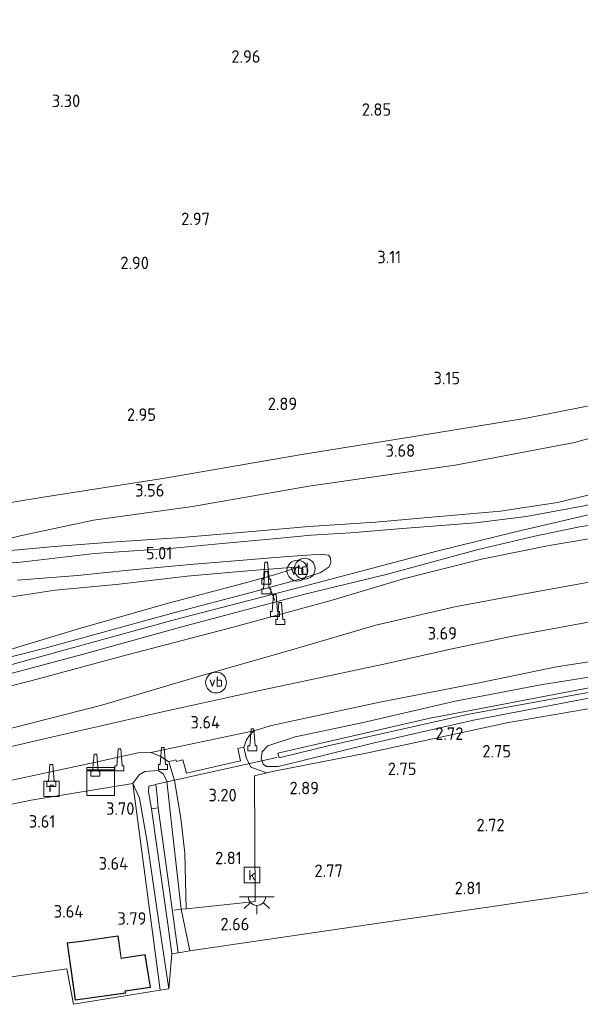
# Model space of a CAD drawing. Extents: x 141961 to 144947, y 416202 to 417778.
# Tile 9 of 122: x 142433 to 142513, y 416557 to 416699. Entities that reach past the tile are written whole.
import ezdxf
from ezdxf.enums import TextEntityAlignment as Align
from ezdxf.lldxf.tags import DXFTag

# ---------------------------------------------------------------- set-up
doc = ezdxf.new("R2010")
doc.units = 0
for name, color, linetype, lineweight in [('B-ME-BC-BETONVORM-GV', 50, 'Continuous', 18), ('B-ME-BV-GELEIDECONSTRUCTIE-S', 210, 'Continuous', 25), ('B-ME-GR-GRAS-GV', 60, 'Continuous', 13), ('B-ME-GR-HAAG-G', 90, 'GR-HAAG1', 13), ('B-ME-GW-TALUD_KRUIN-G', 90, 'Continuous', 18), ('B-ME-GW-TALUD_TEEN-G', 90, 'Continuous', 18), ('B-ME-IE-MEUBILAIR_DIJKPAAL-S', 7, 'Continuous', 25), ('B-ME-IE-MEUBILAIR_WEGMEUBILAIR-S', 7, 'Continuous', 25), ('B-ME-IE-MEUBILAIR_WEGMEUBILAIR_PARKEERMAATREGEL-G', 7, 'Continuous', 18), ('B-ME-IE-TERREINAFSCHEIDING_DOORGANG-G', 210, 'Continuous', 18), ('B-ME-IE-TERREINAFSCHEIDING_KUNSTMATIG_HEKWERK-G', 20, 'IE-TERREINAFSCHEIDING-KUNSTMATIG', 18), ('B-ME-KG-GRENS_OPNAME-G', 210, 'KG-OPNAME', 18), ('B-ME-KG-KADASTRAAL_DAKRAND-G', 170, 'Continuous', 18), ('B-ME-KW-KUNSTWERK_DUIKER-G', 170, 'Continuous', 18), ('B-ME-OG-BEBOUWING_BEDRIJVEN-GV', 7, 'Continuous', 18), ('B-ME-OG-HOOGTEPUNT-S', 7, 'Continuous', 25), ('B-ME-OG-TERREIN_BEDRIJVENTERREIN-GV', 7, 'Continuous', 18), ('B-ME-OG-WATER_SLOOT-G', 120, 'Continuous', 18), ('B-ME-OG-WATER_SLOOT-GV', 120, 'Continuous', 18), ('B-ME-RI-GWA_KOLK-S', 30, 'Continuous', 25), ('B-ME-RI-GWA_RIOOLPUT-S', 30, 'Continuous', 25), ('B-ME-VH-VERHARDING_ASFALT-GV', 252, 'Continuous', 18), ('B-ME-VW-VERKEERSTEKEN_DRAAGCONSTRUCTIE-S', 7, 'Continuous', 25), ('B-ME-WH-WINTERBED-G', 150, 'WH-WINTERBED', 18)]:
    doc.layers.add(name, color=color, linetype=linetype, lineweight=lineweight)
doc.styles.add('NLCS-ISO', font='NLCS-ISO.ttf')
doc.styles.add('NLCS-ISO-ANNOTATIVE-T18', font='NLCS-ISO.ttf', dxfattribs={"height": 1.8})
doc.styles.get("Standard").update_dxf_attribs({"font": 'arial.ttf'})
doc.linetypes.add('GR-HAAG1', pattern='A,6,[176,NLCS.SHX,S=0.125,R=0,X=0,Y=0],-2', length=8)
doc.linetypes.add('IE-TERREINAFSCHEIDING-KUNSTMATIG', pattern='A,4,[82,NLCS.SHX,S=0.75,R=90,X=0,Y=0],4,-2', length=10)
tags = doc.linetypes.add('KG-OPNAME', pattern='A,5.5,-2,["O",Standard,S=1.8,R=0,X=-0.5,Y=-0.9],-2,5.5,-2,[5,NLCS.SHX,S=0.75,R=0,X=0,Y=0],-2', length=19).pattern_tags.tags
tags[6] = DXFTag(74, 10)
tags = doc.linetypes.add('WH-WINTERBED', pattern='A,6,-3.5,["WB",Standard,S=1.8,R=0,X=-1.5,Y=-0.9],-3.5,6,-3.5,6,-3.5,6,-3.5,6,-3.5', length=51).pattern_tags.tags
tags[6] = DXFTag(74, 10)

# ---------------------------------------------------------------- blocks, each defined once
blk = doc.blocks.new('SAL-HOOGTELABEL-SO')
at = {"color": 0, "linetype": 'ByBlock', "lineweight": -2, "style": 'NLCS-ISO-ANNOTATIVE-T18'}
blk.add_attdef('HOOGTE', text='', height=1.8, dxfattribs=at).set_placement((2.79, 0), align=Align.RIGHT)
blk = doc.blocks.new('SIE-WEG_GELEIDECONSTRUCTIE-SO')
at = {"color": 0, "linetype": 'ByBlock', "lineweight": 18}
blk.add_lwpolyline([(0.4, -0.87), (0.2, 1.59), (-0.2, 1.59), (-0.4, -0.87), (-0.65, -0.87), (-0.65, -1.59), (0.65, -1.59), (0.65, -0.87)], close=True, dxfattribs=at)
blk = doc.blocks.new('SKL-DATA_KAST-SO')
at = {"color": 0, "linetype": 'ByBlock', "lineweight": 18}
for points in [[(-2, 2), (2, 2), (2, 1.68), (-2, 1.68)], [(-2, 1.52), (2, 1.52), (2, -2), (-2, -2)]]:
    blk.add_lwpolyline(points, close=True, dxfattribs=at)
blk = doc.blocks.new('SIE-DIJKPAAL-SO')
at = {"color": 0, "linetype": 'ByBlock', "lineweight": 18}
blk.add_circle((0, 0), 1.5, dxfattribs=at)
at = {"color": 0, "linetype": 'ByBlock', "lineweight": 18, "style": 'NLCS-ISO'}
blk.add_text('d', height=1.8, dxfattribs=at).set_placement((0, 0), align=Align.MIDDLE_CENTER)
blk = doc.blocks.new('SRI-PUT_INSPECTIEPUT_RIOOLPUT-SO')
at = {"color": 0, "linetype": 'ByBlock', "lineweight": 18}
blk.add_lwpolyline([(-1.12, -1.12), (1.12, -1.12), (1.12, 1.12), (-1.12, 1.12)], close=True, dxfattribs=at)
at = {"color": 0, "linetype": 'ByBlock', "lineweight": 18, "style": 'NLCS-ISO'}
blk.add_text('r', height=1.5, dxfattribs=at).set_placement((0, 0.28), align=Align.MIDDLE_CENTER)
blk = doc.blocks.new('SRI-KOLK-SO')
at = {"color": 0, "linetype": 'ByBlock', "lineweight": 18}
blk.add_lwpolyline([(-1.125, -1.125), (1.125, -1.125), (1.125, 1.125), (-1.125, 1.125)], close=True, dxfattribs=at)
at = {"color": 0, "linetype": 'ByBlock', "lineweight": 18, "style": 'NLCS-ISO'}
blk.add_text('k', height=1.5, dxfattribs=at).set_placement((0, 0), align=Align.MIDDLE_CENTER)
blk = doc.blocks.new('SKL-ET_OV_LICHTPUNT-SO')
at = {"color": 0, "linetype": 'ByBlock', "lineweight": 18}
for points in [[(-1.25, 0), (-2.5, 0)], [(1.25, 0), (2.5, 0)], [(-0.92, -0.85), (-1.83, -1.7)], [(0, -1.25), (0, -2.5)], [(0.92, -0.85), (1.83, -1.7)]]:
    blk.add_lwpolyline(points, dxfattribs=at)
blk.add_lwpolyline([(0, 0), (1.25, 0, -1), (-1.25, 0)], format="xyb", close=True, dxfattribs=at)
blk = doc.blocks.new('SIE-WEG_PAAL_VERKEERSBORD-SO')
at = {"color": 0, "linetype": 'ByBlock', "lineweight": 18}
blk.add_circle((0, 0), 1.5, dxfattribs=at)
at = {"color": 0, "linetype": 'ByBlock', "lineweight": 18, "style": 'NLCS-ISO'}
blk.add_text('vb', height=1.5, dxfattribs=at).set_placement((0, 0.13), align=Align.MIDDLE_CENTER)

msp = doc.modelspace()

# ---------------------------------------------------------------- linework, layer by layer
at = {"layer": 'B-ME-BC-BETONVORM-GV'}
msp.add_polyline3d([(142463.99, 416593.8, 3.44), (142464.38, 416592.04, 3.4), (142456.56, 416590.22, 3.37), (142456.04, 416592.15, 3.46), (142455.12, 416591.94, 3.42), (142455.04, 416592.18, 3.47), (142454.02, 416591.88, 3.42), (142452.79, 416592.69, 3.55), (142451.42, 416593.23, 3.59), (142466.3, 416596.36, 3.63), (142465.75, 416595.82, 3.6), (142465.21, 416595.02, 3.58), (142464.85, 416593.98, 3.48)], close=True, dxfattribs=at)
at = {"layer": 'B-ME-GR-GRAS-GV'}
for points in [[(142541.57, 416780.04, 3.48), (142544.58, 416755.84, 3.58), (142547.56, 416731.87, 3.12), (142548.73, 416723.01, 2.9), (142550.44, 416708.6, 3.28), (142552.05, 416693.6, 3.6), (142553.51, 416682, 3.55), (142554.95, 416669.09, 3.48), (142555.99, 416659.7, 3.57), (142556.73, 416655.47, 3.65), (142549.96, 416653.12, 3.92), (142538.95, 416649.55, 3.8), (142525.86, 416645.88, 3.79), (142514.31, 416643.1, 3.79), (142505.56, 416641.37, 3.87), (142490.55, 416638.91, 3.71), (142473.2, 416636.13, 3.68), (142453.48, 416632.71, 3.68), (142435.66, 416629.95, 3.69), (142420.64, 416627.51, 3.66)], [(142420.64, 416627.51, 3.66), (142435.66, 416629.95, 3.69), (142453.48, 416632.71, 3.68), (142473.2, 416636.13, 3.68), (142490.55, 416638.91, 3.71), (142505.56, 416641.37, 3.87), (142514.31, 416643.1, 3.79), (142525.86, 416645.88, 3.79), (142538.95, 416649.55, 3.8), (142549.96, 416653.12, 3.92), (142556.73, 416655.47, 3.65), (142569.29, 416659.94, 3.84), (142585.98, 416666.18, 3.64), (142602.77, 416672.44, 3.51), (142620.31, 416679, 3.68), (142635.29, 416684.76, 3.75)], [(142427.21, 416623.06, 3.6), (142432.62, 416624.42, 3.69), (142443.19, 416626.66, 3.39), (142457.44, 416628.64, 3.77), (142474.23, 416631.56, 3.81), (142495.28, 416634.57, 3.86), (142512.48, 416637.85, 3.76), (142531.81, 416643.2, 3.84), (142547.81, 416647.42, 3.9), (142566.85, 416653.95, 3.89), (142587.99, 416661.66, 3.96), (142612.89, 416671.14, 3.94), (142633.09, 416678.7, 4.01)], [(142633.09, 416678.7, 4.01), (142612.89, 416671.14, 3.94), (142587.99, 416661.66, 3.96), (142566.85, 416653.95, 3.89), (142547.81, 416647.42, 3.9), (142531.81, 416643.2, 3.84), (142512.48, 416637.85, 3.76), (142495.28, 416634.57, 3.86), (142474.23, 416631.56, 3.81), (142457.44, 416628.64, 3.77), (142443.19, 416626.66, 3.39), (142432.62, 416624.42, 3.69), (142427.21, 416623.06, 3.6)], [(142634.26, 416672.08, 6.38), (142613.98, 416664.5, 6.36), (142592.77, 416656.72, 6.26), (142573.24, 416649.6, 6.34), (142553.36, 416641.92, 6.54), (142538.94, 416636.84, 6.53), (142531.02, 416634.56, 6.54), (142520.81, 416631.79, 6.53), (142510.05, 416629.2, 6.53), (142501.82, 416627.99, 6.53), (142493.02, 416627.19, 6.53), (142483.81, 416626.38, 6.43), (142474.22, 416625.74, 6.28), (142466.57, 416625.09, 5.91), (142455.9, 416624.2, 5.43), (142445.71, 416623.5, 4.99), (142437.49, 416622.86, 4.42), (142429.71, 416622.15, 4.11)], [(142429.71, 416622.15, 4.11), (142437.49, 416622.86, 4.42), (142445.71, 416623.5, 4.99), (142455.9, 416624.2, 5.43), (142466.57, 416625.09, 5.91), (142474.22, 416625.74, 6.28), (142483.81, 416626.38, 6.43), (142493.02, 416627.19, 6.53), (142501.82, 416627.99, 6.53), (142510.05, 416629.2, 6.53), (142520.81, 416631.79, 6.53)], [(142513.88, 416628.75, 6.38), (142505.51, 416627.18, 6.37), (142498.25, 416626.27, 6.35), (142487.71, 416625.48, 6.44), (142480.23, 416624.87, 6.31), (142474.57, 416624.53, 6.3), (142469.12, 416623.98, 5.94), (142461.7, 416623.32, 5.58), (142454.68, 416622.65, 5.2), (142443.33, 416621.89, 4.68), (142432.73, 416620.64, 4.08), (142427.79, 416620.31, 3.81)], [(142425.86, 416603.16, 6.55), (142441.55, 416607.34, 6.42), (142455.91, 416611.32, 6.42), (142473.63, 416616.03, 6.44), (142485.34, 416618.84, 6.44), (142498.61, 416622.46, 6.45), (142506.78, 416624.38, 6.45), (142513.22, 416625.71, 6.28), (142522.32, 416627.04, 6.27)], [(142518.01, 416624.54, 6.29), (142508.83, 416623.04, 6.3), (142499.1, 416621.06, 6.3), (142487.84, 416618.24, 6.4), (142477.57, 416615.17, 6.44), (142463.32, 416611.27, 6.26), (142447.29, 416607.09, 6.32), (142434.32, 416603.57, 6.36), (142422.89, 416600.69, 6.37)], [(142422.89, 416600.69, 6.37), (142434.32, 416603.57, 6.36), (142447.29, 416607.09, 6.32), (142463.32, 416611.27, 6.26), (142477.57, 416615.17, 6.44), (142487.84, 416618.24, 6.4), (142499.1, 416621.06, 6.3), (142508.83, 416623.04, 6.3), (142518.01, 416624.54, 6.29)], [(142432.23, 416618.04, 4.14), (142440.86, 416618.69, 4.39), (142448.27, 416619.48, 4.93), (142457.13, 416620.3, 5.32), (142470.61, 416621.39, 6.05), (142475.89, 416621.78, 6.39), (142477.07, 416621.65, 6.43), (142477.33, 416621.25, 6.46), (142477.39, 416620.58, 6.47), (142477.14, 416619.95, 6.47), (142475.84, 416619.09, 6.47), (142472.74, 416618.14, 6.48), (142465.9, 416616.28, 6.43), (142454.9, 416613.37, 6.38), (142436.21, 416608.22, 6.39), (142420.27, 416604.21, 6.37)], [(142426.86, 416606.77, 6.36), (142440.68, 416610.95, 6.4), (142453.59, 416614.61, 6.45), (142464.9, 416617.6, 6.41), (142469.27, 416618.8, 6.41), (142472.92, 416619.94, 6.29), (142465.97, 416619.42, 5.82), (142456.66, 416618.6, 5.37), (142446.46, 416617.41, 4.82), (142437.67, 416616.58, 4.4), (142429.5, 416615.36, 3.92)], [(142431.54, 416596.75, 3.9), (142444.2, 416599.99, 3.8), (142457.98, 416604.05, 3.8), (142471.89, 416608.05, 3.89), (142483.87, 416611.57, 3.85), (142495.25, 416614.2, 3.91), (142504.52, 416615.94, 3.91), (142515.65, 416617.96, 4.03)], [(142515.65, 416617.96, 4.03), (142504.52, 416615.94, 3.91), (142495.25, 416614.2, 3.91), (142483.87, 416611.57, 3.85), (142471.89, 416608.05, 3.89), (142457.98, 416604.05, 3.8), (142444.2, 416599.99, 3.8), (142431.54, 416596.75, 3.9)], [(142514.53, 416611.99, 3.56), (142503.8, 416610.04, 3.61), (142494.61, 416608.09, 3.64), (142485.01, 416605.96, 3.75), (142466.24, 416601.96, 3.65), (142452.27, 416598.86, 3.67), (142435.47, 416595.02, 3.73), (142415.92, 416590.5, 3.71)], [(142528.14, 416601.85, 2.51), (142502.99, 416597.56, 2.5), (142482.71, 416593.15, 2.77), (142469.24, 416590.55, 3.17), (142468.16, 416590.3, 3.17), (142465.84, 416591.11, 3.23), (142465.19, 416592.48, 3.37), (142464.85, 416593.98, 3.48), (142465.21, 416595.02, 3.58), (142465.75, 416595.82, 3.6), (142466.3, 416596.36, 3.63), (142468.82, 416597.1, 3.6), (142484.21, 416600.43, 3.58), (142498.53, 416603.22, 3.5), (142509.92, 416605.53, 3.66), (142526.36, 416608.11, 3.63)], [(142521.06, 416605.05, 3.44), (142507.9, 416603.03, 3.47), (142495.3, 416600.61, 3.35), (142481.87, 416597.47, 3.44), (142472.26, 416595.46, 3.46), (142468.29, 416594.19, 3.36), (142467.5, 416593.29, 3.23), (142467.33, 416592.33, 3.01), (142467.61, 416591.53, 2.9), (142468.1, 416591.21, 2.93), (142469.79, 416591.19, 2.76), (142472.98, 416591.97, 2.68), (142483.43, 416594.56, 2.67), (142497.95, 416597.89, 2.66), (142516.58, 416601.42, 2.62)], [(142516.58, 416601.42, 2.62), (142497.95, 416597.89, 2.66), (142483.43, 416594.56, 2.67), (142472.98, 416591.97, 2.68), (142469.79, 416591.19, 2.76), (142468.1, 416591.21, 2.93), (142467.61, 416591.53, 2.9), (142467.33, 416592.33, 3.01), (142467.5, 416593.29, 3.23), (142468.29, 416594.19, 3.36), (142472.26, 416595.46, 3.46), (142481.87, 416597.47, 3.44), (142495.3, 416600.61, 3.35), (142507.9, 416603.03, 3.47), (142521.06, 416605.05, 3.44)], [(142517.09, 416603.02, 2.22), (142491.44, 416598.1, 2.12), (142469.73, 416593.14, 2.12), (142469.94, 416592.45, 2.11), (142477.19, 416594.21, 2.13), (142497.04, 416598.67, 2.2), (142520.53, 416602.94, 2.17)]]:
    msp.add_polyline3d(points, dxfattribs=at)
for points in [[(142426.86, 416606.77, 6.36), (142420.27, 416604.21, 6.37), (142418.26, 416611.97, 3.96), (142424.28, 416614.35, 3.79), (142429.5, 416615.36, 3.92), (142437.67, 416616.58, 4.4), (142446.46, 416617.41, 4.82), (142456.66, 416618.6, 5.37), (142465.97, 416619.42, 5.82), (142472.92, 416619.94, 6.29), (142469.27, 416618.8, 6.41), (142464.9, 416617.6, 6.41), (142453.59, 416614.61, 6.45), (142440.68, 416610.95, 6.4)], [(142454.02, 416591.88, 3.42), (142454.87, 416589.2, 3.3), (142455.79, 416583.78, 3), (142456.34, 416578.73, 2.86), (142456.54, 416570.69, 2.66), (142455.81, 416570.64, 2.62), (142454.54, 416582.15, 2.81), (142453.74, 416589.09, 3.23), (142453.26, 416590.12, 3.43), (142452.52, 416590.63, 3.43), (142450.58, 416590.46, 3.56), (142449.77, 416590, 3.59), (142448.83, 416588.76, 3.79), (142434.22, 416586.33, 3.75), (142418.37, 416583.11, 3.67), (142418.24, 416584.66, 3.72), (142418.71, 416585.67, 3.72), (142419.4, 416586.35, 3.62), (142431, 416589.12, 3.69), (142443.26, 416591.76, 3.73), (142449.6, 416593.17, 3.66), (142451.42, 416593.23, 3.59), (142452.79, 416592.69, 3.55)], [(142453.74, 416589.09, 3.23), (142454.54, 416582.15, 2.81), (142455.81, 416570.64, 2.62), (142457.05, 416564.68, 2.63), (142455.36, 416564.38, 1.76), (142454.05, 416574.17, 1.76), (142452.52, 416585.24, 1.76), (142452.3, 416587.42, 1.97), (142452.18, 416588.63, 2.05), (142451.16, 416588.37, 2.05), (142451.13, 416587.53, 1.98), (142451.53, 416585.09, 1.76), (142453.92, 416568.16, 1.76), (142454.48, 416564.24, 1.76), (142454.04, 416559.18, 2.66), (142452.61, 416568.79, 2.62), (142450.92, 416580.33, 2.86), (142449.79, 416586.62, 3.11), (142448.83, 416588.76, 3.79), (142449.77, 416590, 3.59), (142450.58, 416590.46, 3.56), (142452.52, 416590.63, 3.43), (142453.26, 416590.12, 3.43)], [(142454.04, 416559.18, 2.66), (142452.79, 416559.01, 3.71), (142448.83, 416588.76, 3.79), (142449.79, 416586.62, 3.11), (142450.92, 416580.33, 2.86), (142452.61, 416568.79, 2.62)]]:
    msp.add_polyline3d(points, close=True, dxfattribs=at)
at = {"layer": 'B-ME-GR-HAAG-G'}
msp.add_polyline3d([(142448.83, 416588.76, 3.79), (142452.79, 416559.01, 3.71)], dxfattribs=at)
at = {"layer": 'B-ME-GW-TALUD_KRUIN-G'}
for points in [[(142589.73, 416634.73, 4.6), (142577.56, 416631.39, 5.09), (142566.4, 416629.23, 5.43), (142555.86, 416628.08, 5.61), (142546.9, 416627.57, 5.9), (142536.69, 416626.71, 6.02), (142527.97, 416625.78, 6.25), (142518.01, 416624.54, 6.29), (142508.83, 416623.04, 6.3), (142499.1, 416621.06, 6.3), (142487.84, 416618.24, 6.4), (142477.57, 416615.17, 6.44), (142463.32, 416611.27, 6.26), (142447.29, 416607.09, 6.32), (142434.32, 416603.57, 6.36), (142422.89, 416600.69, 6.37), (142412.97, 416598.18, 6.45), (142405.63, 416596.49, 6.5), (142399.63, 416595.62, 6.49)], [(142420.27, 416604.21, 6.37), (142426.86, 416606.77, 6.36), (142440.68, 416610.95, 6.4), (142453.59, 416614.61, 6.45), (142464.9, 416617.6, 6.41), (142469.27, 416618.8, 6.41), (142472.92, 416619.94, 6.29)]]:
    msp.add_polyline3d(points, dxfattribs=at)
at = {"layer": 'B-ME-GW-TALUD_TEEN-G'}
for points in [[(142730.04, 416716.58, 4.08), (142706.92, 416707.63, 4.11), (142687.09, 416699.91, 4.12), (142665.86, 416691.82, 4.02), (142648.51, 416684.65, 4), (142633.09, 416678.7, 4.01), (142612.89, 416671.14, 3.94), (142587.99, 416661.66, 3.96), (142566.85, 416653.95, 3.89), (142547.81, 416647.42, 3.9), (142531.81, 416643.2, 3.84), (142512.48, 416637.85, 3.76), (142495.28, 416634.57, 3.86), (142474.23, 416631.56, 3.81), (142457.44, 416628.64, 3.77), (142443.19, 416626.66, 3.39), (142432.62, 416624.42, 3.69), (142427.21, 416623.06, 3.6), (142424.51, 416621.87, 3.85)], [(142400.42, 416590.04, 3.91), (142408.39, 416591.33, 3.85), (142418.67, 416593.65, 3.72), (142431.54, 416596.75, 3.9), (142444.2, 416599.99, 3.8), (142457.98, 416604.05, 3.8), (142471.89, 416608.05, 3.89), (142483.87, 416611.57, 3.85), (142495.25, 416614.2, 3.91), (142504.52, 416615.94, 3.91), (142515.65, 416617.96, 4.03), (142527.97, 416619.84, 3.88), (142540.1, 416621.4, 3.79), (142553.27, 416623.32, 3.89), (142563.69, 416625.16, 3.83), (142573.14, 416626.83, 3.88), (142581.45, 416629.21, 3.9), (142593.33, 416632.98, 3.85)], [(142472.92, 416619.94, 6.29), (142465.97, 416619.42, 5.82), (142456.66, 416618.6, 5.37), (142446.46, 416617.41, 4.82), (142437.67, 416616.58, 4.4), (142429.5, 416615.36, 3.92), (142424.28, 416614.35, 3.79), (142418.26, 416611.97, 3.96), (142413.18, 416610.42, 3.97), (142406.5, 416608.08, 3.92), (142402.17, 416607.06, 3.95), (142397.98, 416606.26, 4)]]:
    msp.add_polyline3d(points, dxfattribs=at)
at = {"layer": 'B-ME-IE-MEUBILAIR_WEGMEUBILAIR_PARKEERMAATREGEL-G'}
msp.add_polyline3d([(142469.32, 416615.1, 6.58), (142468.65, 416616.79, 6.51)], dxfattribs=at)
at = {"layer": 'B-ME-IE-TERREINAFSCHEIDING_DOORGANG-G'}
msp.add_polyline3d([(142458.4, 416570.91, 2.68), (142466.48, 416571.75, 2.73)], dxfattribs=at)
at = {"layer": 'B-ME-IE-TERREINAFSCHEIDING_KUNSTMATIG_HEKWERK-G'}
for points in [[(142729.61, 416721.26, 4.13), (142714.12, 416715.12, 4.09), (142694.51, 416707.46, 4.09), (142677.74, 416701.03, 4.01), (142660.26, 416694.3, 3.81), (142648.36, 416689.74, 3.81), (142635.29, 416684.76, 3.75), (142620.31, 416679, 3.68), (142602.77, 416672.44, 3.51), (142585.98, 416666.18, 3.64), (142569.29, 416659.94, 3.84), (142556.73, 416655.47, 3.65), (142549.96, 416653.12, 3.92), (142538.95, 416649.55, 3.8), (142525.86, 416645.88, 3.79), (142514.31, 416643.1, 3.79), (142505.56, 416641.37, 3.87), (142490.55, 416638.91, 3.71), (142473.2, 416636.13, 3.68), (142453.48, 416632.71, 3.68), (142435.66, 416629.95, 3.69), (142420.64, 416627.51, 3.66)], [(142538.94, 416636.84, 6.53), (142531.02, 416634.56, 6.54), (142520.81, 416631.79, 6.53), (142510.05, 416629.2, 6.53), (142501.82, 416627.99, 6.53), (142493.02, 416627.19, 6.53), (142483.81, 416626.38, 6.43), (142474.22, 416625.74, 6.28), (142466.57, 416625.09, 5.91), (142455.9, 416624.2, 5.43), (142445.71, 416623.5, 4.99), (142437.49, 416622.86, 4.42), (142429.71, 416622.15, 4.11), (142424.51, 416621.87, 3.85)], [(142466.48, 416571.75, 2.73), (142466.36, 416589.88, 3.19), (142468.16, 416590.3, 3.17), (142469.24, 416590.55, 3.17), (142482.71, 416593.15, 2.77), (142502.99, 416597.56, 2.5), (142528.14, 416601.85, 2.51), (142550.33, 416605.71, 2.65), (142585.15, 416611.99, 2.98), (142599.15, 416617.07, 2.92), (142621.95, 416625.18, 3.05), (142627.48, 416627.63, 3.26)], [(142419.29, 416574.29, 3.64), (142418.37, 416583.11, 3.67), (142434.22, 416586.33, 3.75), (142448.83, 416588.76, 3.79)], [(142458.4, 416570.91, 2.68), (142456.54, 416570.69, 2.66), (142455.81, 416570.64, 2.62), (142454.82, 416570.52, 2.08)]]:
    msp.add_polyline3d(points, dxfattribs=at)
at = {"layer": 'B-ME-KG-GRENS_OPNAME-G'}
msp.add_polyline3d([(142415.32, 416558.59, 3.62), (142439.33, 416562.08, 3.71), (142440.32, 416556.96, 3.71), (142452.79, 416559.01, 3.71), (142454.04, 416559.18, 2.66), (142454.48, 416564.24, 1.76), (142455.36, 416564.38, 1.76), (142457.05, 416564.68, 2.63), (142564.23, 416580.34, 2.81), (142700.38, 416635.58, 3.37), (142706.38, 416638.15, 3.42), (142708.47, 416639.04, 3.33), (142715.41, 416641.76, 3.78), (142731.29, 416648.1, 5.53), (142735.81, 416649.91, 3.93)], dxfattribs=at)
at = {"layer": 'B-ME-KG-KADASTRAAL_DAKRAND-G'}
msp.add_polyline3d([(142446.7, 416566.76, 9.7), (142441.38, 416565.98, 9.7), (142439.42, 416565.74, 9.7), (142440.57, 416557.61, 9.7), (142447.77, 416558.61, 9.7), (142447.7, 416558.92, 9.7), (142451.35, 416559.42, 9.7), (142450.6, 416564.08, 9.7), (142447.15, 416563.55, 9.7)], close=True, dxfattribs=at)
at = {"layer": 'B-ME-KW-KUNSTWERK_DUIKER-G'}
msp.add_polyline3d([(142469.62, 416592.48, 2.03), (142452.27, 416588.65, 2.13)], dxfattribs=at)
at = {"layer": 'B-ME-OG-BEBOUWING_BEDRIJVEN-GV'}
msp.add_polyline3d([(142446.74, 416566.82, 3.93), (142447.19, 416563.61, 3.93), (142450.64, 416564.14, 3.93), (142451.41, 416559.38, 3.93), (142447.76, 416558.87, 3.93), (142447.84, 416558.56, 3.93), (142440.52, 416557.55, 3.93), (142439.37, 416565.79, 3.93), (142441.38, 416566.03, 3.93)], close=True, dxfattribs=at)
at = {"layer": 'B-ME-OG-TERREIN_BEDRIJVENTERREIN-GV'}
for points in [[(142564.23, 416580.34, 2.81), (142457.05, 416564.68, 2.63), (142455.81, 416570.64, 2.62), (142456.54, 416570.69, 2.66), (142458.4, 416570.91, 2.68), (142466.48, 416571.75, 2.73), (142466.36, 416589.88, 3.19), (142468.16, 416590.3, 3.17), (142469.24, 416590.55, 3.17), (142482.71, 416593.15, 2.77), (142502.99, 416597.56, 2.5), (142528.14, 416601.85, 2.51), (142550.33, 416605.71, 2.65), (142585.15, 416611.99, 2.98), (142599.15, 416617.07, 2.92), (142621.95, 416625.18, 3.05), (142627.48, 416627.63, 3.26), (142638.12, 416632.24, 3.28), (142652.02, 416638.74, 3.21), (142658.95, 416641.98, 3.22), (142671.86, 416647.68, 3.33), (142690.2, 416656.12, 3.35), (142695.63, 416658.47, 3.39), (142700.38, 416635.58, 3.37)], [(142448.83, 416588.76, 3.79), (142452.79, 416559.01, 3.71), (142440.32, 416556.96, 3.71), (142439.33, 416562.08, 3.71), (142415.32, 416558.59, 3.62), (142414.77, 416563.24, 3.7), (142414.62, 416564.48, 3.72), (142414.43, 416566.15, 3.74), (142410.31, 416569.01, 3.38), (142406.59, 416568.37, 3.28), (142405.57, 416568.21, 3.29), (142404.45, 416567.98, 2.53), (142403.88, 416572.22, 3.44), (142406, 416572.49, 3.47), (142406.6, 416572.56, 3.48), (142407.41, 416572.66, 3.49), (142407.76, 416570.4, 3.49), (142410.45, 416570.8, 3.49), (142410.08, 416572.98, 3.49), (142413.53, 416573.39, 3.7), (142419.29, 416574.29, 3.64), (142418.37, 416583.11, 3.67), (142434.22, 416586.33, 3.75)], [(142439.37, 416565.79, 3.93), (142440.52, 416557.55, 3.93), (142447.84, 416558.56, 3.93), (142447.76, 416558.87, 3.93), (142451.41, 416559.38, 3.93), (142450.64, 416564.14, 3.93), (142447.19, 416563.61, 3.93), (142446.74, 416566.82, 3.93), (142441.38, 416566.03, 3.93)]]:
    msp.add_polyline3d(points, close=True, dxfattribs=at)
at = {"layer": 'B-ME-OG-WATER_SLOOT-G'}
for points in [[(142635.66, 416635.01, 3.72), (142629.96, 416632.86, 3.74), (142621.09, 416630.12, 3.78), (142606.29, 416624.61, 3.56), (142589, 416618.35, 3.57), (142580.31, 416615.43, 3.65), (142572.69, 416613.46, 3.54), (142562.08, 416611.58, 3.54), (142541.45, 416607.96, 3.42), (142521.06, 416605.05, 3.44), (142507.9, 416603.03, 3.47), (142495.3, 416600.61, 3.35), (142481.87, 416597.47, 3.44), (142472.26, 416595.46, 3.46), (142468.29, 416594.19, 3.36), (142467.5, 416593.29, 3.23), (142467.33, 416592.33, 3.01), (142467.61, 416591.53, 2.9), (142468.1, 416591.21, 2.93), (142469.79, 416591.19, 2.76)], [(142620.73, 416626.53, 2.95), (142618.23, 416625.84, 2.84), (142601.74, 416619.56, 2.83), (142585.02, 416613.26, 2.67), (142575.61, 416611.08, 2.6), (142555.64, 416607.65, 2.7), (142537.61, 416604.4, 2.6), (142516.58, 416601.42, 2.62), (142497.95, 416597.89, 2.66), (142483.43, 416594.56, 2.67), (142472.98, 416591.97, 2.68), (142469.79, 416591.19, 2.76)], [(142457.05, 416564.68, 2.63), (142455.81, 416570.64, 2.62), (142454.54, 416582.15, 2.81), (142453.74, 416589.09, 3.23), (142453.26, 416590.12, 3.43), (142452.52, 416590.63, 3.43), (142450.58, 416590.46, 3.56), (142449.77, 416590, 3.59), (142448.83, 416588.76, 3.79)], [(142454.04, 416559.18, 2.66), (142452.61, 416568.79, 2.62), (142450.92, 416580.33, 2.86), (142449.79, 416586.62, 3.11), (142448.83, 416588.76, 3.79)]]:
    msp.add_polyline3d(points, dxfattribs=at)
at = {"layer": 'B-ME-OG-WATER_SLOOT-GV'}
msp.add_polyline3d([(142520.53, 416602.94, 2.17), (142497.04, 416598.67, 2.2), (142477.19, 416594.21, 2.13), (142469.94, 416592.45, 2.11), (142469.73, 416593.14, 2.12), (142491.44, 416598.1, 2.12), (142517.09, 416603.02, 2.22)], dxfattribs=at)
for points in [[(142452.52, 416585.24, 1.76), (142451.53, 416585.09, 1.76), (142451.13, 416587.53, 1.98), (142451.16, 416588.37, 2.05), (142452.18, 416588.63, 2.05), (142452.3, 416587.42, 1.97)], [(142455.36, 416564.38, 1.76), (142454.48, 416564.24, 1.76), (142453.92, 416568.16, 1.76), (142451.53, 416585.09, 1.76), (142452.52, 416585.24, 1.76), (142454.05, 416574.17, 1.76)]]:
    msp.add_polyline3d(points, close=True, dxfattribs=at)
at = {"layer": 'B-ME-VH-VERHARDING_ASFALT-GV'}
for points in [[(142427.79, 416620.31, 3.81), (142432.73, 416620.64, 4.08), (142443.33, 416621.89, 4.68), (142454.68, 416622.65, 5.2), (142461.7, 416623.32, 5.58), (142469.12, 416623.98, 5.94), (142474.57, 416624.53, 6.3), (142480.23, 416624.87, 6.31), (142487.71, 416625.48, 6.44), (142498.25, 416626.27, 6.35), (142505.51, 416627.18, 6.37), (142513.88, 416628.75, 6.38), (142524.43, 416631.34, 6.35), (142532.15, 416633.11, 6.35), (142537.45, 416634.62, 6.31), (142545.67, 416638.02, 6.48), (142558.84, 416642.77, 6.52), (142576.1, 416648.98, 6.54), (142588.46, 416653.59, 6.54), (142602.82, 416658.9, 6.55), (142616.79, 416663.98, 6.54), (142640.2, 416672.62, 6.44)], [(142633, 416635.68, 3.67), (142629.27, 416634.65, 3.82), (142626.17, 416634.19, 3.93), (142622.08, 416633.24, 3.93), (142615.98, 416631.24, 3.77), (142605.17, 416627.03, 3.69), (142592.52, 416622.37, 3.64), (142583.22, 416619.07, 3.55), (142576.72, 416617.31, 3.54), (142569.71, 416615.71, 3.52), (142562.38, 416614.23, 3.69), (142553.16, 416612.58, 3.66), (142539.89, 416610.49, 3.64), (142526.36, 416608.11, 3.63), (142509.92, 416605.53, 3.66), (142498.53, 416603.22, 3.5), (142484.21, 416600.43, 3.58), (142468.82, 416597.1, 3.6), (142466.3, 416596.36, 3.63), (142451.42, 416593.23, 3.59), (142449.6, 416593.17, 3.66), (142443.26, 416591.76, 3.73), (142431, 416589.12, 3.69)], [(142522.32, 416627.04, 6.27), (142513.22, 416625.71, 6.28), (142506.78, 416624.38, 6.45), (142498.61, 416622.46, 6.45), (142485.34, 416618.84, 6.44), (142473.63, 416616.03, 6.44), (142455.91, 416611.32, 6.42), (142441.55, 416607.34, 6.42), (142425.86, 416603.16, 6.55)], [(142420.27, 416604.21, 6.37), (142436.21, 416608.22, 6.39), (142454.9, 416613.37, 6.38), (142465.9, 416616.28, 6.43), (142472.74, 416618.14, 6.48), (142475.84, 416619.09, 6.47), (142477.14, 416619.95, 6.47), (142477.39, 416620.58, 6.47), (142477.33, 416621.25, 6.46), (142477.07, 416621.65, 6.43), (142475.89, 416621.78, 6.39), (142470.61, 416621.39, 6.05), (142457.13, 416620.3, 5.32), (142448.27, 416619.48, 4.93), (142440.86, 416618.69, 4.39), (142432.23, 416618.04, 4.14)], [(142415.92, 416590.5, 3.71), (142435.47, 416595.02, 3.73), (142452.27, 416598.86, 3.67), (142466.24, 416601.96, 3.65), (142485.01, 416605.96, 3.75), (142494.61, 416608.09, 3.64), (142503.8, 416610.04, 3.61), (142514.53, 416611.99, 3.56)]]:
    msp.add_polyline3d(points, dxfattribs=at)
msp.add_polyline3d([(142468.16, 416590.3, 3.17), (142466.36, 416589.88, 3.19), (142466.48, 416571.75, 2.73), (142458.4, 416570.91, 2.68), (142456.54, 416570.69, 2.66), (142456.34, 416578.73, 2.86), (142455.79, 416583.78, 3), (142454.87, 416589.2, 3.3), (142454.02, 416591.88, 3.42), (142455.04, 416592.18, 3.47), (142455.12, 416591.94, 3.42), (142456.04, 416592.15, 3.46), (142456.56, 416590.22, 3.37), (142464.38, 416592.04, 3.4), (142463.99, 416593.8, 3.44), (142464.85, 416593.98, 3.48), (142465.19, 416592.48, 3.37), (142465.84, 416591.11, 3.23)], close=True, dxfattribs=at)
at = {"layer": 'B-ME-WH-WINTERBED-G'}
msp.add_polyline3d([(142730.92, 416707.39, 6.55), (142730.78, 416707.33, 6.55), (142722.2, 416703.93, 6.55), (142704.85, 416697.14, 6.52), (142687.2, 416690.22, 6.57), (142671.83, 416684.23, 6.57), (142656.81, 416678.29, 6.57), (142640.48, 416671.91, 6.58), (142623.7, 416665.51, 6.58), (142607.78, 416659.58, 6.58), (142593.77, 416654.41, 6.58), (142580.61, 416649.66, 6.58), (142568.6, 416645.17, 6.58), (142552.34, 416639.29, 6.59), (142532.84, 416631.63, 6.58), (142516.79, 416627.95, 6.6), (142504.18, 416625.02, 6.59), (142492.64, 416622.19, 6.59), (142473.94, 416617.25, 6.6), (142454.8, 416612.3, 6.45), (142429.63, 416605.41, 6.58)], dxfattribs=at)

# ---------------------------------------------------------------- block references
at = {"layer": 'B-ME-BV-GELEIDECONSTRUCTIE-S'}
for p in [(142468.08, 416619.05, 6.21), (142468.09, 416617.67, 6.42), (142469.32, 416614.37, 6.54), (142470.09, 416613.23, 6.41), (142466.09, 416595.03, 3.59), (142443.46, 416591.38, 3.73), (142446.92, 416592.16, 3.73), (142453.18, 416592.36, 3.63), (142437.11, 416589.91, 3.7)]:
    msp.add_blockref('SIE-WEG_GELEIDECONSTRUCTIE-SO', p, dxfattribs=at)
at = {"layer": 'B-ME-IE-MEUBILAIR_DIJKPAAL-S'}
msp.add_blockref('SIE-DIJKPAAL-SO', (142473.62, 416619.68, 6.52), dxfattribs=at)
at = {"layer": 'B-ME-IE-MEUBILAIR_WEGMEUBILAIR-S'}
for name, p in [('SKL-DATA_KAST-SO', (142444.21, 416589.04, 3.82)), ('SKL-ET_OV_LICHTPUNT-SO', (142466.73, 416572.45, 2.72))]:
    msp.add_blockref(name, p, dxfattribs=at)
at = {"layer": 'B-ME-OG-HOOGTEPUNT-S'}
for p, values in [((142464.45, 416692.54, 2.96), {'HOOGTE': '2.96'}), ((142438.48, 416686.16, 3.3), {'HOOGTE': '3.30'}), ((142483.28, 416684.9, 2.85), {'HOOGTE': '2.85'}), ((142457.17, 416669.16, 2.97), {'HOOGTE': '2.97'}), ((142484.73, 416663.66, 3.11), {'HOOGTE': '3.11'}), ((142448.38, 416662.82, 2.9), {'HOOGTE': '2.90'}), ((142493.22, 416646.23, 3.15), {'HOOGTE': '3.15'}), ((142469.74, 416642.53, 2.89), {'HOOGTE': '2.89'}), ((142449.4, 416640.97, 2.95), {'HOOGTE': '2.95'}), ((142486.74, 416635.8, 3.68), {'HOOGTE': '3.68'}), ((142450.6, 416630.07, 3.56), {'HOOGTE': '3.56'}), ((142451.74, 416621.03, 5.01), {'HOOGTE': '5.01'}), ((142492.77, 416609.48, 3.69), {'HOOGTE': '3.69'}), ((142458.62, 416596.67, 3.64), {'HOOGTE': '3.64'}), ((142493.7, 416595.04, 2.72), {'HOOGTE': '2.72'}), ((142500.56, 416592.5, 2.75), {'HOOGTE': '2.75'}), ((142486.93, 416589.97, 2.75), {'HOOGTE': '2.75'}), ((142472.88, 416587.2, 2.89), {'HOOGTE': '2.89'}), ((142461.03, 416586.18, 3.2), {'HOOGTE': '3.20'}), ((142446.29, 416584.24, 3.7), {'HOOGTE': '3.70'}), ((142434.89, 416582.39, 3.61), {'HOOGTE': '3.61'}), ((142499.64, 416581.87, 2.72), {'HOOGTE': '2.72'}), ((142461.75, 416577.13, 2.81), {'HOOGTE': '2.81'}), ((142445.38, 416576.34, 3.64), {'HOOGTE': '3.64'}), ((142476.32, 416575.29, 2.77), {'HOOGTE': '2.77'}), ((142496.27, 416572.8, 2.81), {'HOOGTE': '2.81'}), ((142438.92, 416569.43, 3.64), {'HOOGTE': '3.64'}), ((142448.02, 416568.41, 3.79), {'HOOGTE': '3.79'}), ((142462.85, 416567.61, 2.66), {'HOOGTE': '2.66'})]:
    msp.add_blockref('SAL-HOOGTELABEL-SO', p, dxfattribs=at).add_auto_attribs(values)
at = {"layer": 'B-ME-RI-GWA_KOLK-S'}
msp.add_blockref('SRI-KOLK-SO', (142466.02, 416575.57, 2.72), dxfattribs=at)
at = {"layer": 'B-ME-RI-GWA_RIOOLPUT-S'}
msp.add_blockref('SRI-PUT_INSPECTIEPUT_RIOOLPUT-SO', (142437.13, 416587.98, 3.67), dxfattribs=at)
at = {"layer": 'B-ME-VW-VERKEERSTEKEN_DRAAGCONSTRUCTIE-S'}
for p in [(142472.56, 416619.41, 6.5), (142460.84, 416603.29, 3.81)]:
    msp.add_blockref('SIE-WEG_PAAL_VERKEERSBORD-SO', p, dxfattribs=at)

doc.saveas('drawing.dxf')
